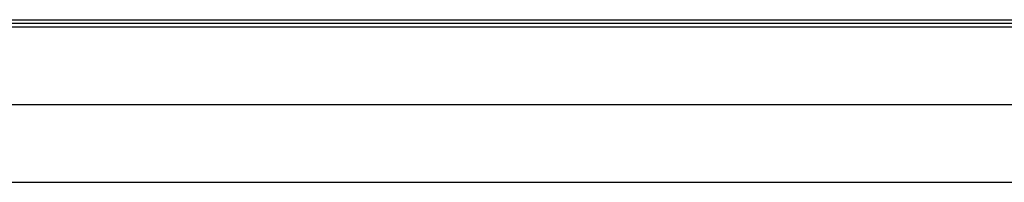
# Model space of a CAD drawing. Header units: millimetres. Extents: x -200 to 200, y -75 to 78.
# Tile 157 of 256: x 6.424 to 10.353, y -53.148 to -52.5. Entities that reach past the tile are written whole.
import ezdxf

# ---------------------------------------------------------------- set-up
doc = ezdxf.new("R2010")
doc.units = ezdxf.units.MM
doc.header["$MEASUREMENT"] = 0
doc.layers.add('LAYER 01', color=21, linetype='Continuous')

msp = doc.modelspace()

# ---------------------------------------------------------------- linework, layer by layer
at = {"layer": 'LAYER 01'}
for p, q in [((-200, -52.4996, 64.5666), (200, -52.4996, 64.5666)), ((-200, -52.5136, 67.0007), (200, -52.5136, 67.0007)), ((-200, -52.5276, 69.4348), (200, -52.5276, 69.4348)), ((-200, -52.838, 69.7417), (200, -52.838, 69.7417)), ((-200, -53.1485, 70.0486), (200, -53.1485, 70.0486))]:
    msp.add_line(p, q, dxfattribs=at)

doc.saveas('drawing.dxf')
